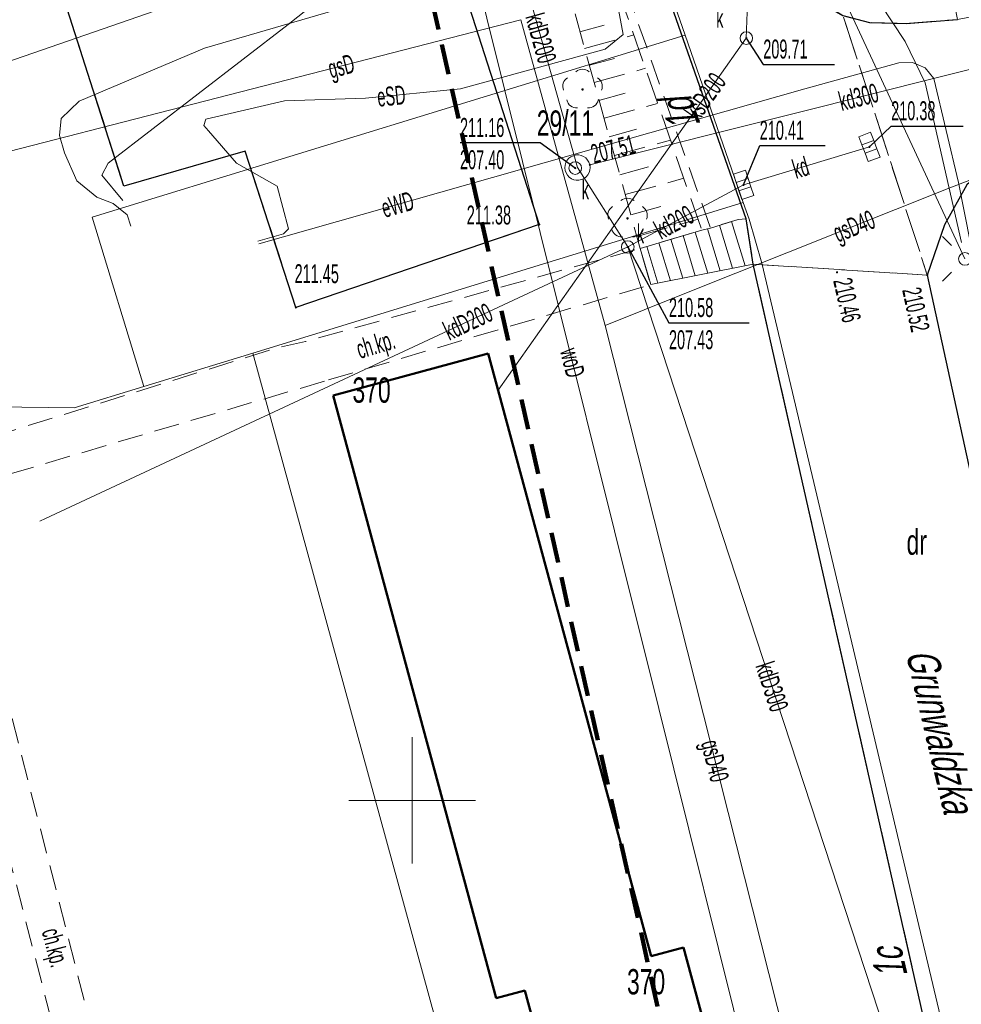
# Model space of a CAD drawing. Header units: metres. Extents: x 7575234 to 29552328, y 2827892 to 11288514.
# Tile 36 of 50: x 7581784 to 7581822, y 5648392 to 5648431. Entities that reach past the tile are written whole.
import ezdxf
from ezdxf.enums import TextEntityAlignment as Align

# ---------------------------------------------------------------- set-up
doc = ezdxf.new("R2010")
doc.units = ezdxf.units.M
for name, pattern in [('1.0_0.5', [1.5, 1, -0.5]), ('1.5_0.5', [2, 1.5, -0.5]), ('219-500', [0]), ('4', [1.8, 1.2, -0.6]), ('egug-500', [0]), ('mz1.0_0.5', [1.5, 1, -0.5]), ('mz1.25_0.5', [1.75, 1.25, -0.5])]:
    doc.linetypes.add(name, pattern=pattern)
for name, color, linetype in [('000 Inne (niezydentyfikowane)', 7, 'Continuous'), ('210-oznaczenie konturu użytku gruntowego', 7, 'Continuous'), ('211-numer działki ewidencyjnej', 7, 'Continuous'), ('218-kontur użytku gruntowego', 7, 'Continuous'), ('219-działka ewidencyjna', 7, 'Continuous'), ('312-budynek ewidencyjny', 7, 'Continuous'), ('312-oznaczenie budynku ewidencyjnego', 7, 'Continuous'), ('994-Nazwa ulicy', 7, 'Continuous'), ('Adres nieruchomości (na działce)', 7, 'Continuous'), ('chodnik', 7, 'Continuous'), ('chodnik (powierzchnia)', 7, 'Continuous'), ('chodnik (powierzchnia)-Atr17', 7, 'Continuous'), ('drzewo liściaste (punkt)', 7, 'Continuous'), ('jezdnia', 7, 'Continuous'), ('komora podziemna', 7, 'Continuous'), ('kratka ściekowa', 7, 'Continuous'), ('krawężnik', 7, 'Continuous'), ('krawężnik (linia)', 7, 'Continuous'), ('latarnia', 7, 'Continuous'), ('Obszar opracowania', 7, 'Continuous'), ('pikieta sztuczna', 7, 'Continuous'), ('pikieta sztuczna-Atr2', 7, 'Continuous'), ('plac (powierzchnia)', 7, 'Continuous'), ('przewód elektroenergetyczny (linia)', 7, 'Continuous'), ('przewód elektroenergetyczny (linia)-Atr1', 7, 'Continuous'), ('przewód elektroenergetyczny podziemny', 7, 'Continuous'), ('przewód gazowy (linia)', 7, 'Continuous'), ('przewód gazowy (linia)-Atr1', 7, 'Continuous'), ('przewód kanalizacyjny', 7, 'Continuous'), ('przewód kanalizacyjny (linia)', 7, 'Continuous'), ('przewód kanalizacyjny (linia)-Atr1', 7, 'Continuous'), ('przewód kanalizacyjny-Atr1', 7, 'Continuous'), ('przewód wodociągowy (linia)', 7, 'Continuous'), ('przewód wodociągowy (linia)-Atr1', 7, 'Continuous'), ('punkt o określonej wysokości (sieć kanalizacyjna)', 7, 'Continuous'), ('punkt o określonej wysokości (sieć kanalizacyjna)-Atr2', 7, 'Continuous'), ('punkt o określonej wysokości (sieć kanalizacyjna)-Atr3', 7, 'Continuous'), ('punkt wysokościowy sztuczny', 7, 'Continuous'), ('punkt wysokościowy sztuczny-Atr2', 7, 'Continuous'), ('rzędna', 7, 'Continuous'), ('rzędna-Atr2', 7, 'Continuous'), ('rzędna-Atr3', 7, 'Continuous'), ('schody w ciągu komunikacyjnym', 7, 'Continuous'), ('skarpa nieumocniona (powierzchnia)', 7, 'Continuous'), ('studzienka okrągła - przewód kanalizacyjny (punkt)', 7, 'Continuous'), ('studzienka okrągła - przewód kanalizacyjny (punkt)-Atr17', 7, 'Continuous'), ('Wstawianie ramki sekcyjnej z opisem', 7, 'Continuous'), ('właz do komory lub kanału - okrągły', 7, 'Continuous'), ('właz do komory lub kanału - okrągły-Atr17', 7, 'Continuous')]:
    doc.layers.add(name, color=color, linetype=linetype)
doc.styles.get("Standard").update_dxf_attribs({"font": 'ARIALN.TTF'})

# ---------------------------------------------------------------- blocks, each defined once
blk = doc.blocks.new('PW02')
at = {"linetype": 'Continuous', "lineweight": 13}
h = blk.add_hatch(color=0, dxfattribs=at)
edge = h.paths.add_edge_path()
edge.add_arc((0, 0), 0.045, 0, 360)
blk = doc.blocks.new('US22')
at = {"color": 0, "linetype": 'Continuous', "lineweight": 13}
blk.add_circle((0, 0), 0.25, dxfattribs=at)
blk = doc.blocks.new('PW01')
at = {"linetype": 'Continuous', "lineweight": 13}
h = blk.add_hatch(color=0, dxfattribs=at)
edge = h.paths.add_edge_path()
edge.add_arc((0, 0), 0.045, 0, 360)
blk = doc.blocks.new('OP021')
at = {"linetype": 'Continuous', "lineweight": 13}
h = blk.add_hatch(color=0, dxfattribs=at)
edge = h.paths.add_edge_path()
edge.add_arc((0, 0), 0.05, 0, 360)
at = {"color": 0, "linetype": 'Continuous', "lineweight": 13}
for centre, start, end in [((0, 0.4), 49.272, 130.728), ((-0.38, 0.124), 121.308, 202.548), ((0.38, 0.124), 337.452, 58.692), ((-0.235, -0.324), 193.221, 274.871), ((0.235, -0.324), 265.129, 346.779)]:
    blk.add_arc(centre, 0.4, start, end, dxfattribs=at)
blk = doc.blocks.new('US15')
at = {"color": 0, "linetype": 'Continuous', "lineweight": 13}
blk.add_circle((0, 0), 0.25, dxfattribs=at)
blk = doc.blocks.new('US05')
at = {"color": 0, "linetype": 'Continuous', "lineweight": 13}
for p, q in [((-0.525, -0.25), (-0.525, 0.25)), ((-0.525, 0.25), (-0.175, 0.25)), ((-0.175, -0.25), (-0.175, 0.25)), ((-0.175, 0.25), (0.175, 0.25)), ((0.175, -0.25), (0.175, 0.25)), ((0.175, 0.25), (0.525, 0.25)), ((0.525, -0.25), (0.525, 0.25)), ((-0.525, -0.25), (-0.175, -0.25)), ((-0.175, -0.25), (0.175, -0.25)), ((0.175, -0.25), (0.525, -0.25))]:
    blk.add_line(p, q, dxfattribs=at)
blk = doc.blocks.new('SM01')
at = {"color": 0, "linetype": 'Continuous', "lineweight": 13}
for p, q in [((-0.53, 0.531), (-0.883, 0.884)), ((0.531, 0.531), (0.884, 0.884)), ((-0.53, -0.53), (-0.883, -0.883)), ((0.531, -0.53), (0.884, -0.883))]:
    blk.add_line(p, q, dxfattribs=at)
blk.add_circle((0, 0), 0.25, dxfattribs=at)

msp = doc.modelspace()

# ---------------------------------------------------------------- linework, layer by layer
at = {"layer": '000 Inne (niezydentyfikowane)', "color": 7, "linetype": 'mz1.25_0.5', "lineweight": 18, "flags": 128}
for points in [[(7581806.64, 5648430.4), (7581807.59, 5648430.66)], [(7581806.82, 5648429.74), (7581808.77, 5648430.28)], [(7581807.01, 5648429.08), (7581808, 5648429.35)], [(7581807.2, 5648428.39), (7581809.23, 5648428.96)], [(7581807.39, 5648427.69), (7581808.43, 5648427.98)], [(7581807.59, 5648426.98), (7581809.71, 5648427.57)], [(7581807.79, 5648426.25), (7581808.88, 5648426.55)], [(7581808, 5648425.51), (7581810.22, 5648426.12)], [(7581808.21, 5648424.74), (7581809.35, 5648425.06)], [(7581808.43, 5648423.96), (7581810.75, 5648424.61)], [(7581808.65, 5648423.16), (7581809.84, 5648423.49)], [(7581808.89, 5648422.31), (7581811.31, 5648422.99)]]:
    msp.add_lwpolyline(points, dxfattribs=at)
at = {"layer": '218-kontur użytku gruntowego', "color": 3, "linetype": 'egug-500', "lineweight": 18, "flags": 128}
for points in [[(7581810.8, 5648430.27), (7581806.08, 5648443.83)], [(7581810.8, 5648430.27), (7581787.34, 5648423.07)], [(7581813.1, 5648423.65), (7581810.8, 5648430.27)], [(7581813.33, 5648422.99), (7581813.1, 5648423.65)], [(7581787.34, 5648423.07), (7581789.39, 5648416.37)], [(7581813.84, 5648421.25), (7581813.33, 5648422.99)], [(7581825.36, 5648372.64), (7581813.84, 5648421.25)], [(7581789.39, 5648416.37), (7581793.7, 5648417.69)], [(7581793.7, 5648417.69), (7581811.03, 5648354.49)]]:
    msp.add_lwpolyline(points, dxfattribs=at)
at = {"layer": '219-działka ewidencyjna', "color": 3, "linetype": '219-500', "lineweight": 18, "flags": 128}
for points in [[(7581810.8, 5648430.27), (7581806.08, 5648443.83)], [(7581810.8, 5648430.27), (7581787.34, 5648423.07)], [(7581810.8, 5648430.27), (7581813.1, 5648423.65)], [(7581813.1, 5648423.65), (7581793.7, 5648417.69)], [(7581813.1, 5648423.65), (7581813.33, 5648422.99)], [(7581789.39, 5648416.37), (7581787.34, 5648423.07)], [(7581813.84, 5648421.25), (7581813.33, 5648422.99)], [(7581825.36, 5648372.64), (7581813.84, 5648421.25)], [(7581793.7, 5648417.69), (7581789.39, 5648416.37)], [(7581793.7, 5648417.69), (7581811.03, 5648354.49)], [(7581789.39, 5648416.37), (7581786.63, 5648415.53)], [(7581786.63, 5648415.53), (7581775.24, 5648415.67)]]:
    msp.add_lwpolyline(points, dxfattribs=at)
at = {"layer": '312-budynek ewidencyjny', "color": 7, "linetype": 'Continuous', "lineweight": 50, "flags": 128}
for points in [[(7581796.88, 5648416.02), (7581803.01, 5648417.68)], [(7581803.01, 5648417.68), (7581809.46, 5648393.84)], [(7581803.33, 5648392.18), (7581796.88, 5648416.02)], [(7581809.46, 5648393.84), (7581810.74, 5648394.18)], [(7581810.74, 5648394.18), (7581816.31, 5648373.58)], [(7581804.46, 5648392.48), (7581803.33, 5648392.18)], [(7581810.03, 5648371.89), (7581804.46, 5648392.48)]]:
    msp.add_lwpolyline(points, dxfattribs=at)
at = {"layer": 'chodnik', "color": 7, "linetype": '1.0_0.5', "lineweight": 18, "flags": 128}
msp.add_lwpolyline([(7581814.29, 5648441.02), (7581816.8, 5648433.43), (7581817.02, 5648433.02), (7581817.36, 5648432.64), (7581818.29, 5648432.36), (7581821.36, 5648431.93), (7581821.57, 5648430.89), (7581819.55, 5648430.73), (7581818.09, 5648430.77), (7581817.04, 5648431.05), (7581816.2, 5648431.54), (7581815.88, 5648432.04), (7581814.57, 5648435.1)], close=True, dxfattribs=at)
at = {"layer": 'chodnik (powierzchnia)', "color": 7, "linetype": 'mz1.0_0.5', "lineweight": 18, "flags": 128}
for points in [[(7581813.21, 5648423.01), (7581812.9, 5648422.98), (7581811.8, 5648422.64), (7581804.7, 5648442.75), (7581804.05, 5648444.19), (7581803.12, 5648445.46), (7581801.94, 5648446.51), (7581800.58, 5648447.3), (7581796.97, 5648448.83), (7581793.3, 5648450.47), (7581795.09, 5648451.37), (7581797.86, 5648450.26), (7581801.3, 5648448.69), (7581802.91, 5648447.75), (7581804.29, 5648446.5), (7581804.6, 5648446.13), (7581805.38, 5648444.99), (7581806.12, 5648443.28)], [(7581796.69, 5648416.63), (7581809.44, 5648420.4), (7581809.02, 5648421.83), (7581795.78, 5648418.15), (7581794.69, 5648417.91), (7581782.39, 5648414.07), (7581779.29, 5648413.74), (7581778.75, 5648412.04), (7581780.59, 5648411.02), (7581782.45, 5648403.75), (7581779.53, 5648402.96), (7581780.09, 5648400.87), (7581783.04, 5648401.7), (7581787.13, 5648385.88), (7581784.38, 5648385.1), (7581784.91, 5648383.17), (7581787.59, 5648383.81), (7581791.14, 5648370.82), (7581788.45, 5648370.13), (7581789.06, 5648367.89), (7581791.72, 5648368.62), (7581793.11, 5648369.03), (7581804.64, 5648372.39), (7581805.17, 5648372.99), (7581805.41, 5648373.75), (7581805.3, 5648374.54), (7581801.66, 5648388.14), (7581801.24, 5648388.7), (7581800.65, 5648389.09), (7581799.96, 5648389.24), (7581799.26, 5648389.14), (7581788.53, 5648386.23), (7581782.25, 5648410.76), (7581782.19, 5648411.47), (7581782.46, 5648412.12), (7581782.99, 5648412.59)]]:
    msp.add_lwpolyline(points, close=True, dxfattribs=at)
at = {"layer": 'jezdnia', "color": 7, "linetype": '1.5_0.5', "lineweight": 18, "flags": 128}
for points in [[(7581635.7, 5648502.7), (7581637.32, 5648501.46), (7581639.47, 5648501), (7581670.96, 5648498.21), (7581680.58, 5648496.25), (7581690.05, 5648494.33), (7581711.62, 5648489.62), (7581720.85, 5648487.31), (7581750.44, 5648474.78), (7581753.46, 5648473.49), (7581767.41, 5648467.44), (7581790.61, 5648457.45), (7581791.98, 5648457.26), (7581792.98, 5648457.75), (7581793.31, 5648458.63), (7581793.04, 5648461.99), (7581791.96, 5648473.85), (7581791.95, 5648475.74), (7581793.06, 5648476.05), (7581794.21, 5648476.03), (7581795.24, 5648475.96), (7581796.26, 5648476.16), (7581797.2, 5648476.61), (7581798.06, 5648477.19), (7581798.71, 5648478.34), (7581799.97, 5648478.35), (7581801.78, 5648478.27), (7581803.7, 5648478.52), (7581804.76, 5648474.12), (7581802.79, 5648473.18), (7581805.48, 5648458.3), (7581806.05, 5648455.15), (7581806.22, 5648454.46), (7581806.99, 5648452.1), (7581808.3, 5648449.18), (7581814.57, 5648435.1), (7581815.88, 5648432.04), (7581816.2, 5648431.54), (7581817.04, 5648431.05), (7581820.38, 5648420.78), (7581813.49, 5648421.21), (7581813.21, 5648423.01), (7581806.12, 5648443.28), (7581805.38, 5648444.99), (7581804.6, 5648446.13), (7581804.29, 5648446.5), (7581802.91, 5648447.75), (7581801.3, 5648448.69), (7581797.86, 5648450.26), (7581795.09, 5648451.37), (7581783.1, 5648456.51), (7581779.07, 5648458.24), (7581770.53, 5648461.85), (7581734.09, 5648477.55), (7581730.26, 5648479.22), (7581726.83, 5648480.73), (7581724.67, 5648481.61), (7581705.05, 5648487.05), (7581679.85, 5648492.35), (7581668.69, 5648494.43), (7581652.14, 5648495.95), (7581644.74, 5648496.58), (7581644.13, 5648496.63), (7581641.45, 5648496.85), (7581638.95, 5648497.08), (7581637.87, 5648496.74), (7581636.92, 5648496.11), (7581636.18, 5648495.24)], [(7581837.94, 5648438.04), (7581840.3, 5648434.97), (7581830.83, 5648429.76), (7581825.55, 5648426.89), (7581822.8, 5648425.09), (7581821.94, 5648424.35), (7581821.06, 5648422.76), (7581820.38, 5648420.78), (7581817.04, 5648431.05), (7581818.09, 5648430.77), (7581819.55, 5648430.73), (7581821.57, 5648430.89), (7581825.45, 5648431.64), (7581826.33, 5648432.06), (7581829.02, 5648433.32)], [(7581833.11, 5648364.05), (7581829.95, 5648348.46), (7581813.49, 5648421.21), (7581820.38, 5648420.78), (7581826.6, 5648392.27), (7581831.64, 5648372.01), (7581832.09, 5648371.42), (7581832.74, 5648371.07), (7581833.48, 5648371.02), (7581833.95, 5648371.12), (7581836.92, 5648372.02), (7581837.8, 5648367.54), (7581834.57, 5648366.4), (7581833.86, 5648366.23), (7581833.31, 5648365.63), (7581833.05, 5648364.86)]]:
    msp.add_lwpolyline(points, close=True, dxfattribs=at)
at = {"layer": 'komora podziemna', "color": 34, "linetype": 'Continuous', "lineweight": 18, "flags": 128}
msp.add_lwpolyline([(7581806.14, 5648424.73), (7581806.09, 5648424.82), (7581806.05, 5648424.92), (7581806.04, 5648425.02), (7581806.05, 5648425.13), (7581806.08, 5648425.23), (7581806.13, 5648425.32), (7581806.2, 5648425.4), (7581806.28, 5648425.46), (7581806.38, 5648425.5), (7581806.48, 5648425.53), (7581806.59, 5648425.53), (7581806.69, 5648425.51), (7581806.78, 5648425.47), (7581806.87, 5648425.41), (7581806.94, 5648425.33), (7581806.99, 5648425.24), (7581807.03, 5648425.14), (7581807.04, 5648425.04), (7581807.03, 5648424.93), (7581807, 5648424.83), (7581806.95, 5648424.74), (7581806.88, 5648424.66), (7581806.8, 5648424.6), (7581806.7, 5648424.56), (7581806.6, 5648424.53), (7581806.49, 5648424.53), (7581806.39, 5648424.55), (7581806.3, 5648424.59), (7581806.21, 5648424.65)], close=True, dxfattribs=at)
at = {"layer": 'krawężnik', "color": 7, "linetype": 'Continuous', "lineweight": 25, "flags": 128}
for points in [[(7581803.7, 5648478.52), (7581804.76, 5648474.12), (7581807.51, 5648459.45), (7581808.16, 5648456.26), (7581809.11, 5648453.14), (7581810.34, 5648450.13), (7581814.29, 5648441.02), (7581814.57, 5648435.1), (7581815.88, 5648432.04), (7581816.2, 5648431.54), (7581817.04, 5648431.05), (7581818.09, 5648430.77), (7581819.55, 5648430.73), (7581821.57, 5648430.89)], [(7581830.83, 5648429.76), (7581825.55, 5648426.89), (7581822.8, 5648425.09), (7581821.94, 5648424.35), (7581821.06, 5648422.76), (7581820.38, 5648420.78), (7581826.6, 5648392.27), (7581831.64, 5648372.01), (7581832.09, 5648371.42), (7581832.74, 5648371.07), (7581833.48, 5648371.02), (7581833.95, 5648371.12), (7581836.92, 5648372.02)]]:
    msp.add_lwpolyline(points, dxfattribs=at)
at = {"layer": 'krawężnik (linia)', "color": 7, "linetype": 'Continuous', "lineweight": 25, "flags": 128}
msp.add_lwpolyline([(7581783.1, 5648456.51), (7581795.09, 5648451.37), (7581793.3, 5648450.47), (7581792.71, 5648450.1), (7581792.24, 5648449.53), (7581791.91, 5648448.88), (7581791.83, 5648447.57), (7581791.88, 5648447.15), (7581792.67, 5648445.29), (7581797.32, 5648446.74), (7581805.03, 5648422.78), (7581795.4, 5648419.5), (7581793.4, 5648425.68), (7581788.6, 5648424.3), (7581781.35, 5648446.92), (7581786.17, 5648448.3), (7581785.24, 5648451.59), (7581784.41, 5648453.83), (7581784.07, 5648454.74)], close=True, dxfattribs=at)
for points in [[(7581813.21, 5648423.01), (7581806.12, 5648443.28), (7581805.38, 5648444.99), (7581804.6, 5648446.13), (7581804.29, 5648446.5), (7581802.91, 5648447.75), (7581801.3, 5648448.69), (7581797.86, 5648450.26), (7581795.09, 5648451.37)], [(7581813.49, 5648421.21), (7581813.21, 5648423.01)], [(7581813.11, 5648337.33), (7581826.18, 5648337.49), (7581827.43, 5648337.98), (7581828.55, 5648338.72), (7581829.48, 5648339.69), (7581830.18, 5648340.84), (7581830.62, 5648342.11), (7581830.78, 5648343.44), (7581829.95, 5648348.46), (7581813.49, 5648421.21)]]:
    msp.add_lwpolyline(points, dxfattribs=at)
at = {"layer": 'Obszar opracowania', "color": 132, "linetype": '4', "lineweight": 200, "flags": 128}
msp.add_lwpolyline([(7581939.67, 5648471), (7581942.98, 5648384.88), (7581943.37, 5648374.43), (7581821.23, 5648356.38), (7581809.75, 5648391.67), (7581795.38, 5648455.75), (7581838.4, 5648481.23), (7581911.52, 5648478.59)], close=True, dxfattribs=at)
at = {"layer": 'plac (powierzchnia)', "color": 7, "linetype": '1.5_0.5', "lineweight": 18, "flags": 128}
msp.add_lwpolyline([(7581795.09, 5648451.37), (7581793.3, 5648450.47), (7581792.71, 5648450.1), (7581792.24, 5648449.53), (7581791.91, 5648448.88), (7581791.83, 5648447.57), (7581791.88, 5648447.15), (7581792.67, 5648445.29), (7581797.32, 5648446.74), (7581805.03, 5648422.78), (7581795.4, 5648419.5), (7581793.4, 5648425.68), (7581788.6, 5648424.3), (7581781.35, 5648446.92), (7581786.17, 5648448.3), (7581785.24, 5648451.59), (7581784.41, 5648453.83), (7581784.07, 5648454.74), (7581783.1, 5648456.51)], close=True, dxfattribs=at)
at = {"layer": 'przewód elektroenergetyczny (linia)', "color": 1, "linetype": 'Continuous', "lineweight": 18, "flags": 128}
for points in [[(7581802.63, 5648500.61), (7581803.01, 5648491.08), (7581803.58, 5648486.1), (7581805.18, 5648478.85), (7581806.29, 5648475.56), (7581808.85, 5648468.45), (7581809.52, 5648466.56), (7581809.95, 5648464.6), (7581810.14, 5648462.6), (7581810.08, 5648460.59), (7581810.03, 5648457.9), (7581810.22, 5648455.21), (7581810.65, 5648452.55), (7581811.63, 5648448.94), (7581812.44, 5648444.96), (7581813.37, 5648441.72), (7581815.53, 5648436.39), (7581816.3, 5648434.58), (7581817.28, 5648432.87), (7581818.5, 5648431.53), (7581819.51, 5648430.02), (7581820.29, 5648428.38), (7581821.73, 5648422.07)], [(7581788.56, 5648423.73), (7581787.73, 5648424.73), (7581787.98, 5648425.21), (7581795.09, 5648430.69), (7581802.49, 5648436.57), (7581811.61, 5648443.7), (7581815.04, 5648449.09), (7581820.7, 5648457.88)], [(7581808.19, 5648432.19), (7581806.68, 5648434.1), (7581791.79, 5648429.76), (7581786.83, 5648427.66), (7581786.12, 5648426.97), (7581786.05, 5648426.3), (7581786.25, 5648425.62), (7581786.73, 5648424.51), (7581787.52, 5648423.86), (7581788.17, 5648423.61), (7581788.72, 5648423.16), (7581788.87, 5648422.71)], [(7581793.9, 5648422.12), (7581794.91, 5648422.41), (7581795.11, 5648422.61), (7581794.66, 5648424.3), (7581793.05, 5648425.2), (7581791.94, 5648426.48), (7581791.76, 5648426.69), (7581791.84, 5648426.95), (7581794.95, 5648427.67), (7581798.16, 5648427.77), (7581801.91, 5648428.14), (7581807.63, 5648429.72), (7581808.35, 5648430.3), (7581807.71, 5648433.7)], [(7581832.76, 5648370.46), (7581827.61, 5648394.72), (7581823.98, 5648412.51), (7581821.61, 5648424.44), (7581820.64, 5648428.55), (7581820.29, 5648428.97), (7581819.79, 5648429.19), (7581819.25, 5648429.18), (7581815.53, 5648428.15), (7581793.94, 5648422.01)]]:
    msp.add_lwpolyline(points, dxfattribs=at)
at = {"layer": 'przewód elektroenergetyczny podziemny', "color": 1, "linetype": 'Continuous', "lineweight": 18, "flags": 128}
msp.add_lwpolyline([(7581821.87, 5648421.42), (7581782.28, 5648506.58)], dxfattribs=at)
at = {"layer": 'przewód gazowy (linia)', "color": 40, "linetype": 'Continuous', "lineweight": 18, "flags": 128}
for points in [[(7581807.63, 5648418.78), (7581810.72, 5648420.03), (7581821.21, 5648424.2), (7581826.34, 5648426.18), (7581832.97, 5648429.99), (7581842.09, 5648435.14), (7581845.66, 5648437.24), (7581850.34, 5648442.5), (7581851.41, 5648444.95)], [(7581807.63, 5648418.78), (7581804.3, 5648430.87), (7581769.72, 5648421.99), (7581739.01, 5648413.99), (7581730.88, 5648410.9), (7581723.38, 5648406.07)], [(7581807.63, 5648418.78), (7581826.43, 5648344.4), (7581824.72, 5648341.27), (7581825, 5648331.53), (7581827.69, 5648318.13), (7581833.16, 5648289.65), (7581836.78, 5648289.93), (7581837.27, 5648277.05), (7581840.07, 5648259.11), (7581839.99, 5648239.51), (7581839.88, 5648226.24), (7581840.02, 5648224.81)]]:
    msp.add_lwpolyline(points, dxfattribs=at)
at = {"layer": 'przewód kanalizacyjny', "color": 34, "linetype": 'Continuous', "lineweight": 18, "flags": 128}
for points in [[(7581791.21, 5648476.65), (7581799.05, 5648451.68), (7581799.12, 5648451.44), (7581806.54, 5648425.03), (7581808.53, 5648421.89)], [(7581807.03, 5648425.14), (7581823.56, 5648429.29), (7581840.7, 5648437.41), (7581845.81, 5648441.39), (7581851.02, 5648452.69), (7581854.97, 5648456.4)], [(7581813.11, 5648424.35), (7581818.09, 5648425.85)], [(7581808.53, 5648421.89), (7581813.11, 5648424.35)]]:
    msp.add_lwpolyline(points, dxfattribs=at)
at = {"layer": 'przewód kanalizacyjny (linia)', "color": 34, "linetype": 'Continuous', "lineweight": 18, "flags": 128}
for points in [[(7581814.18, 5648455.18), (7581813.22, 5648430.15), (7581803.4, 5648416.23)], [(7581808.53, 5648421.89), (7581785.5, 5648411.15), (7581785.27, 5648411.04)], [(7581808.53, 5648421.89), (7581819.25, 5648389.21), (7581826.37, 5648366.16)]]:
    msp.add_lwpolyline(points, dxfattribs=at)
at = {"layer": 'przewód wodociągowy (linia)', "color": 5, "linetype": 'Continuous', "lineweight": 18, "flags": 128}
for points in [[(7581781.86, 5648506.08), (7581782.39, 5648506.28), (7581785.39, 5648506.36), (7581785.39, 5648500.59), (7581785.39, 5648499.47), (7581785.39, 5648484.04), (7581785.35, 5648479.24), (7581787.81, 5648473.66), (7581789.2, 5648470.51), (7581792.44, 5648463.17), (7581795.7, 5648455.61), (7581799.44, 5648446.6), (7581802.87, 5648438.36), (7581803.87, 5648436.08), (7581801.82, 5648435.36), (7581802.07, 5648434.5), (7581802.24, 5648433.82), (7581805.78, 5648419.6), (7581808.01, 5648410.66), (7581809.76, 5648403.64), (7581813.31, 5648389.37), (7581815.82, 5648379.46), (7581818.59, 5648368.21), (7581821.72, 5648355.56)], [(7581801.82, 5648435.36), (7581800.94, 5648435.07), (7581797.15, 5648433.77), (7581777.66, 5648427.03), (7581765.61, 5648426.88)]]:
    msp.add_lwpolyline(points, dxfattribs=at)
at = {"layer": 'punkt o określonej wysokości (sieć kanalizacyjna)-Atr2', "color": 34, "flags": 128}
for points in [[(7581813.22, 5648430.15), (7581813.89, 5648429.11), (7581816.706, 5648429.11)], [(7581808.53, 5648421.89), (7581810.16, 5648418.89), (7581813.333, 5648418.89)]]:
    msp.add_lwpolyline(points, dxfattribs=at)
at = {"layer": 'rzędna-Atr2', "color": 34, "flags": 128}
for points in [[(7581818.09, 5648425.85), (7581818.95, 5648426.67), (7581821.798, 5648426.67)], [(7581806.45, 5648425.01), (7581805.06, 5648426.01), (7581801.893, 5648426.01)], [(7581813.11, 5648424.35), (7581813.75, 5648425.9), (7581816.338, 5648425.9)]]:
    msp.add_lwpolyline(points, dxfattribs=at)
at = {"layer": 'schody w ciągu komunikacyjnym', "color": 7, "linetype": 'Continuous', "lineweight": 18, "flags": 128}
msp.add_lwpolyline([(7581809.44, 5648420.4), (7581809.02, 5648421.83), (7581811.46, 5648422.56), (7581811.8, 5648422.64), (7581812.9, 5648422.98), (7581813.21, 5648423.01), (7581813.49, 5648421.21)], close=True, dxfattribs=at)
msp.add_lwpolyline([(7581809.44, 5648420.4), (7581809.02, 5648421.83), (7581811.46, 5648422.56), (7581811.8, 5648422.64), (7581812.9, 5648422.98), (7581813.21, 5648423.01), (7581813.49, 5648421.21)], close=True, dxfattribs=at)
for points in [[(7581812.185, 5648420.949), (7581811.679, 5648422.611)], [(7581812.678, 5648421.048), (7581812.159, 5648422.751)], [(7581813.171, 5648421.146), (7581812.637, 5648422.899)], [(7581811.2, 5648420.752), (7581810.717, 5648422.338)], [(7581811.693, 5648420.851), (7581811.196, 5648422.481)], [(7581809.722, 5648420.456), (7581809.28, 5648421.908)], [(7581810.215, 5648420.555), (7581809.759, 5648422.051)], [(7581810.707, 5648420.653), (7581810.238, 5648422.194)]]:
    msp.add_lwpolyline(points, dxfattribs=at)
at = {"layer": 'skarpa nieumocniona (powierzchnia)', "color": 7, "linetype": 'mz1.25_0.5', "lineweight": 18, "flags": 128}
msp.add_lwpolyline([(7581802.74, 5648444.45), (7581792.24, 5648449.53), (7581792.71, 5648450.1), (7581793.3, 5648450.47), (7581801.94, 5648446.51), (7581803.86, 5648444.37), (7581811.46, 5648422.56), (7581809.02, 5648421.83)], close=True, dxfattribs=at)
msp.add_lwpolyline([(7581802.74, 5648444.45), (7581792.24, 5648449.53), (7581792.71, 5648450.1), (7581793.3, 5648450.47), (7581801.94, 5648446.51), (7581803.86, 5648444.37), (7581811.46, 5648422.56), (7581809.02, 5648421.83)], close=True, dxfattribs=at)
at = {"layer": 'Wstawianie ramki sekcyjnej z opisem', "color": 7, "linetype": 'Continuous', "lineweight": 13, "flags": 128}
for points in [[(7581800, 5648397.5), (7581800, 5648402.5)], [(7581800, 5648397.5), (7581800, 5648402.5)], [(7581797.5, 5648400), (7581802.5, 5648400)], [(7581797.5, 5648400), (7581802.5, 5648400)]]:
    msp.add_lwpolyline(points, dxfattribs=at)

# ---------------------------------------------------------------- block references
at = {"layer": 'drzewo liściaste (punkt)', "color": 94, "linetype": 'Continuous', "lineweight": 13, "rotation": 0.06699999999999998}
for p in [(7581806.74, 5648428.12), (7581808.52, 5648423.02)]:
    msp.add_blockref('OP021', p, dxfattribs=at)
at = {"layer": 'kratka ściekowa', "color": 34, "linetype": 'Continuous', "lineweight": 18}
for p, rotation in [((7581818.09, 5648425.85), 290.82), ((7581813.11, 5648424.35), 288.434)]:
    msp.add_blockref('US05', p, dxfattribs=dict(at, rotation=rotation))
at = {"layer": 'latarnia', "color": 7, "linetype": 'Continuous', "lineweight": 18}
msp.add_blockref('SM01', (7581821.87, 5648421.42), dxfattribs=at)
at = {"layer": 'pikieta sztuczna', "color": 7, "linetype": 'Continuous', "lineweight": 13}
msp.add_blockref('PW01', (7581820.38, 5648420.78), dxfattribs=at)
at = {"layer": 'punkt o określonej wysokości (sieć kanalizacyjna)', "color": 34, "linetype": 'Continuous', "lineweight": 13}
for p in [(7581813.22, 5648430.15), (7581808.53, 5648421.89)]:
    msp.add_blockref('PW01', p, dxfattribs=at)
at = {"layer": 'punkt wysokościowy sztuczny', "color": 7, "linetype": 'Continuous', "lineweight": 13}
for p in [(7581805.03, 5648422.78), (7581795.4, 5648419.5)]:
    msp.add_blockref('PW02', p, dxfattribs=at)
at = {"layer": 'punkt wysokościowy sztuczny', "color": 7, "linetype": 'Continuous', "lineweight": 13, "rotation": 270.067}
msp.add_blockref('PW02', (7581816.81, 5648420.89), dxfattribs=at)
at = {"layer": 'rzędna', "color": 34, "linetype": 'Continuous', "lineweight": 18}
for p, rotation in [((7581818.09, 5648425.85), 290.82), ((7581813.11, 5648424.35), 288.434)]:
    msp.add_blockref('PW01', p, dxfattribs=dict(at, rotation=rotation))
for p in [(7581806.45, 5648425.01), (7581807.03, 5648425.14)]:
    msp.add_blockref('PW01', p, dxfattribs=at)
at = {"layer": 'studzienka okrągła - przewód kanalizacyjny (punkt)', "color": 34, "linetype": 'Continuous', "lineweight": 18, "rotation": 0.06699999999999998}
for p in [(7581813.22, 5648430.15), (7581808.53, 5648421.89)]:
    msp.add_blockref('US15', p, dxfattribs=at)
at = {"layer": 'właz do komory lub kanału - okrągły', "color": 7, "linetype": 'Continuous', "lineweight": 18}
msp.add_blockref('US22', (7581806.45, 5648425.01), dxfattribs=at)

# ---------------------------------------------------------------- texts
at = {"layer": '210-oznaczenie konturu użytku gruntowego', "color": 3, "linetype": 'Continuous', "lineweight": 18, "width": 0.79}
msp.add_text('dr', height=1, dxfattribs=at).set_placement((7581819.56, 5648409.72))
at = {"layer": '211-numer działki ewidencyjnej', "color": 3, "linetype": 'Continuous', "lineweight": 18, "width": 0.79}
msp.add_text('29/11', height=1, dxfattribs=at).set_placement((7581804.93, 5648426.29))
at = {"layer": '312-oznaczenie budynku ewidencyjnego', "color": 7, "linetype": 'Continuous', "lineweight": 18, "width": 0.79}
for p in [(7581797.64, 5648415.73), (7581808.5, 5648392.33)]:
    msp.add_text('370', height=1, dxfattribs=at).set_placement(p)
at = {"layer": '994-Nazwa ulicy', "color": 7, "linetype": 'Continuous', "lineweight": 25, "oblique": 15, "width": 0.79}
msp.add_text('Grunwaldzka', height=1.25, rotation=283.332, dxfattribs=at).set_placement((7581820.89, 5648402.78), align=Align.MIDDLE_CENTER)
at = {"layer": 'Adres nieruchomości (na działce)', "color": 7, "linetype": 'Continuous', "lineweight": 25, "oblique": 15, "width": 0.79}
for s, rotation, p in [('1d', 108.965, (7581811.42, 5648426.73)), ('1c', 103.167, (7581819.61, 5648393.09))]:
    msp.add_text(s, height=1.25, rotation=rotation, dxfattribs=at).set_placement(p)
at = {"layer": 'chodnik (powierzchnia)-Atr17', "color": 7, "width": 0.667}
for rotation, p in [(16.473, (7581797.93, 5648417.46)), (284.36, (7581785.34, 5648394.83))]:
    msp.add_text('ch.kp.', height=0.75, rotation=rotation, dxfattribs=at).set_placement(p)
at = {"layer": 'pikieta sztuczna-Atr2', "color": 7, "width": 0.667}
msp.add_text('210.52', height=0.75, rotation=282.307, dxfattribs=at).set_placement((7581819.38, 5648420.19))
at = {"layer": 'przewód elektroenergetyczny (linia)-Atr1', "color": 1, "width": 0.667}
for s, rotation, p in [('eSD', 5.635, (7581798.62, 5648427.81)), ('eWD', 15.876, (7581798.81, 5648423.4))]:
    msp.add_text(s, height=0.75, rotation=rotation, dxfattribs=at).set_placement(p, align=Align.MIDDLE_LEFT)
at = {"layer": 'przewód gazowy (linia)-Atr1', "color": 40, "width": 0.667}
for s, rotation, p in [('gsD', 14.402, (7581796.7, 5648428.92)), ('gsD40', 21.679, (7581816.71, 5648422.41)), ('gsD40', 284.185, (7581811.78, 5648402.37))]:
    msp.add_text(s, height=0.75, rotation=rotation, dxfattribs=at).set_placement(p, align=Align.MIDDLE_LEFT)
at = {"layer": 'przewód kanalizacyjny (linia)-Atr1', "color": 34, "width": 0.667}
for s, rotation, p in [('ksD200', 54.798, (7581811.03, 5648427.05)), ('kdD200', 25.002, (7581801.31, 5648418.52)), ('kdD300', 288.161, (7581813.93, 5648405.44))]:
    msp.add_text(s, height=0.75, rotation=rotation, dxfattribs=at).set_placement(p, align=Align.MIDDLE_LEFT)
at = {"layer": 'przewód kanalizacyjny-Atr1', "color": 34, "width": 0.667}
for s, rotation, p in [('kdD200', 285.693, (7581804.83, 5648431.1)), ('kd300', 14.099, (7581816.9, 5648427.63)), ('kd', 16.762, (7581815.08, 5648424.94)), ('kd200', 28.241, (7581809.67, 5648422.5))]:
    msp.add_text(s, height=0.75, rotation=rotation, dxfattribs=at).set_placement(p, align=Align.MIDDLE_LEFT)
at = {"layer": 'przewód wodociągowy (linia)-Atr1', "color": 5, "width": 0.667}
msp.add_text('woD', height=0.75, rotation=284.006, dxfattribs=at).set_placement((7581806.21, 5648417.87), align=Align.MIDDLE_LEFT)
at = {"layer": 'punkt o określonej wysokości (sieć kanalizacyjna)-Atr2', "color": 34, "width": 0.667}
for s, p in [('209.71', (7581813.89, 5648429.118)), ('210.58', (7581810.16, 5648418.897))]:
    msp.add_text(s, height=0.75, dxfattribs=at).set_placement(p, align=Align.BOTTOM_LEFT)
at = {"layer": 'punkt o określonej wysokości (sieć kanalizacyjna)-Atr3', "color": 34, "width": 0.667}
msp.add_text('207.43', height=0.75, dxfattribs=at).set_placement((7581810.16, 5648417.622), align=Align.BOTTOM_LEFT)
at = {"layer": 'punkt wysokościowy sztuczny-Atr2', "color": 7, "width": 0.667}
for s, p in [('211.38', (7581802.16, 5648422.78)), ('211.45', (7581795.35, 5648420.46))]:
    msp.add_text(s, height=0.75, dxfattribs=at).set_placement(p)
msp.add_text('210.46', height=0.75, rotation=282.749, dxfattribs=at).set_placement((7581816.65, 5648420.56))
at = {"layer": 'rzędna-Atr2', "color": 34, "width": 0.667}
for s, p in [('210.38', (7581818.95, 5648426.678)), ('211.16', (7581801.893, 5648426.018)), ('210.41', (7581813.75, 5648425.907))]:
    msp.add_text(s, height=0.75, dxfattribs=at).set_placement(p, align=Align.BOTTOM_LEFT)
msp.add_text('207.51', height=0.75, rotation=14.099, dxfattribs=at).set_placement((7581807.19, 5648425.19))
at = {"layer": 'rzędna-Atr3', "color": 34, "width": 0.667}
msp.add_text('207.40', height=0.75, dxfattribs=at).set_placement((7581801.893, 5648424.742), align=Align.BOTTOM_LEFT)
at = {"layer": 'studzienka okrągła - przewód kanalizacyjny (punkt)-Atr17', "color": 34, "width": 0.667}
for p in [(7581812.03, 5648430.56), (7581808.89, 5648422.04)]:
    msp.add_text('k', height=0.75, dxfattribs=at).set_placement(p)
at = {"layer": 'właz do komory lub kanału - okrągły-Atr17', "color": 7, "width": 0.667}
msp.add_text('k', height=0.75, dxfattribs=at).set_placement((7581806.71, 5648423.78))

doc.saveas('drawing.dxf')
